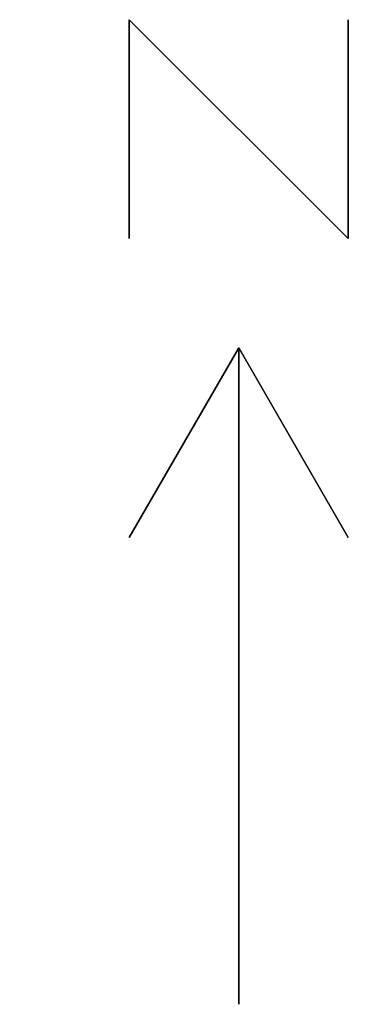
# Model space of a CAD drawing. Header units: metres. Extents: x -20 to 119, y -26 to 25.
# Tile 1 of 18: x -17.46 to -15.96, y -25.29 to -20.79. Entities that reach past the tile are written whole.
import ezdxf

# ---------------------------------------------------------------- set-up
doc = ezdxf.new("R2010")
doc.units = ezdxf.units.M

msp = doc.modelspace()

# ---------------------------------------------------------------- linework, layer by layer
at = {"layer": '1', "color": 3}
for points in [[(-16.95975, -20.7861, 0.1), (-16.95975, -20.7861), (-16.95975, -21.7861), (-16.95975, -21.7861, 0.1)], [(-16.95975, -20.7861, 0.1), (-16.95975, -20.7861), (-15.95975, -21.7861), (-15.95975, -21.7861, 0.1)], [(-15.95975, -20.7861, 0.1), (-15.95975, -20.7861), (-15.95975, -21.7861), (-15.95975, -21.7861, 0.1)], [(-16.45975, -22.2861, 0.1), (-16.45975, -22.2861), (-16.95975, -23.15213), (-16.95975, -23.15213, 0.1)], [(-16.45975, -22.2861, 0.1), (-16.45975, -22.2861), (-16.45975, -25.2861), (-16.45975, -25.2861, 0.1)], [(-16.45975, -22.2861, 0.1), (-16.45975, -22.2861), (-15.95975, -23.15213), (-15.95975, -23.15213, 0.1)]]:
    msp.add_3dface(points, dxfattribs=at)

doc.saveas('drawing.dxf')
